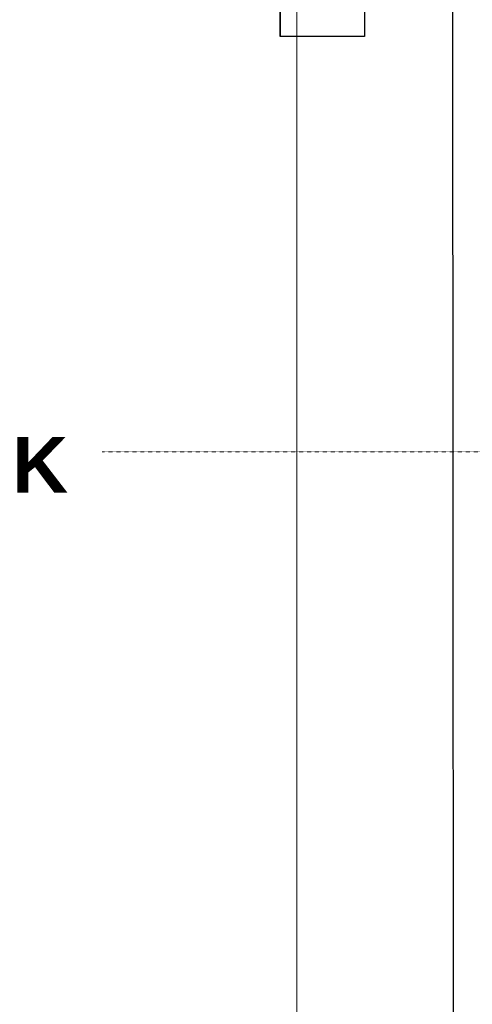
# Model space of a CAD drawing. Header units: millimetres. Extents: x -8838 to 31257, y -6224 to 3754.
# Tile 6 of 185: x -3617 to -3357, y -4980 to -4415. Entities that reach past the tile are written whole.
import ezdxf
from ezdxf.enums import TextEntityAlignment as Align

# ---------------------------------------------------------------- set-up
doc = ezdxf.new("R2010")
doc.units = ezdxf.units.MM
doc.header["$LTSCALE"] = 10
doc.header["$MEASUREMENT"] = 0
for name, pattern in [('rzut 2 pietra$0$ArchiTECH.PC 5. Line Type', [0.0053, 0.003, -0.001, 0.0003, -0.001]), ('rzut 2 pietra$0$ArchiTECH.PC Solid Line Type', [0]), ('SUFIT_2 PIETRO$0$ArchiTECH.PC Solid Line Type', [0])]:
    doc.linetypes.add(name, pattern=pattern)
doc.layers.add('_Etapy_opis', color=7, linetype='CONTINUOUS', lineweight=18)
doc.layers.add('IS_ARCH', color=254, linetype='CONTINUOUS', lineweight=18)
doc.layers.add('SUFIT_2 PIETRO$0$INWENTARYZACJA', color=254, linetype='CONTINUOUS')
doc.layers.add('SUFIT_2 PIETRO$0$SUFIT NOWY 39', color=254, linetype='CONTINUOUS')
doc.styles.add('rzut 2 pietra$0$ArchiTECHStyle2', font='arialbd.ttf', dxfattribs={"height": 0.192})

msp = doc.modelspace()

# ---------------------------------------------------------------- linework, layer by layer
at = {"layer": '_Etapy_opis', "color": 3}
msp.add_lwpolyline([(3387.76, -3694.17), (-3457.77, -3694.17), (-3457.77, -5859.46), (4191.22, -5859.46), (4191.22, -3961.27), (3489.57, -3961.21), (3387.76, -3694.17)], dxfattribs=at)
at = {"layer": 'IS_ARCH', "linetype": 'rzut 2 pietra$0$ArchiTECH.PC Solid Line Type'}
msp.add_line((-3368.53, -3968.69), (-3367.72, -5022.08), dxfattribs=at)
at = {"layer": 'IS_ARCH', "linetype": 'rzut 2 pietra$0$ArchiTECH.PC 5. Line Type'}
msp.add_line((-3569.55, -4662.89), (8377.9, -4664.09), dxfattribs=at)
at = {"layer": 'SUFIT_2 PIETRO$0$INWENTARYZACJA', "linetype": 'SUFIT_2 PIETRO$0$ArchiTECH.PC Solid Line Type'}
msp.add_line((-3368.53, -3968.69), (-3367.72, -5022.08), dxfattribs=at)
at = {"layer": 'SUFIT_2 PIETRO$0$SUFIT NOWY 39', "linetype": 'SUFIT_2 PIETRO$0$ArchiTECH.PC Solid Line Type'}
for p, q in [((-3467.28, -4337.11), (-3467.28, -4424.3)), ((-3467.28, -4424.3), (-3467.28, -4337.11)), ((-3418.84, -4337.11), (-3418.84, -4424.3)), ((-3418.84, -4424.3), (-3467.28, -4424.3))]:
    msp.add_line(p, q, dxfattribs=at)

# ---------------------------------------------------------------- texts
at = {"layer": 'IS_ARCH', "style": 'rzut 2 pietra$0$ArchiTECHStyle2'}
msp.add_text('K', height=32, dxfattribs=at).set_placement((-3621.41, -4695.97), align=Align.BOTTOM_LEFT)

doc.saveas('drawing.dxf')
